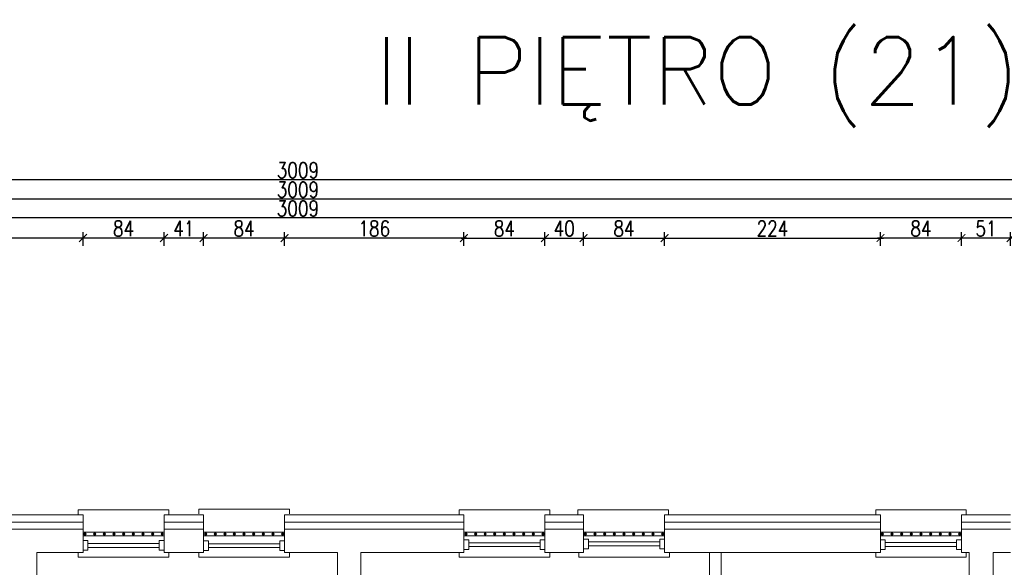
# Model space of a CAD drawing. Header units: millimetres. Extents: x 6354466 to 6508314, y -1889048 to -1342748.
# Tile 115 of 134: x 6395358 to 6405569, y -1549358 to -1543676. Entities that reach past the tile are written whole.
import ezdxf
from ezdxf.enums import TextEntityAlignment as Align

# ---------------------------------------------------------------- set-up
doc = ezdxf.new("R2010")
doc.units = ezdxf.units.MM
doc.header["$PDMODE"] = 3
doc.header["$PDSIZE"] = 10
for name, color, linetype, lineweight in [('L-2', 167, 'Continuous', 13), ('L-3', 10, 'Continuous', 18), ('L-4', 92, 'Continuous', 20), ('L-5', 152, 'Continuous', 9), ('L-DIM', 252, 'Continuous', 5), ('L-OKNA', 144, 'Continuous', 20)]:
    doc.layers.add(name, color=color, linetype=linetype, lineweight=lineweight)
doc.layers.add('L-9', color=11, linetype='Continuous', plot=False)
doc.styles.add('160', font='simplex.shx', dxfattribs={"width": 0.8, "height": 160})
doc.styles.add('SIM-DIM', font='simplex.shx', dxfattribs={"width": 0.7, "bigfont": 'cdmbigpl.shx'})
doc.linetypes.add('BATTING', pattern='A,0.00254,-2.54,[134,ltypeshp.shx,S=2.54,R=0,X=-2.54,Y=0],-5.08,[134,ltypeshp.shx,S=2.54,R=180,X=2.54,Y=0],-2.54', length=10.16254)
doc.dimstyles.new('160', dxfattribs={"dimtxt": 160, "dimasz": 80, "dimexe": 60, "dimexo": 3, "dimgap": 18, "dimtad": 1, "dimdec": 0, "dimlfac": 0.1, "dimrnd": 1, "dimtxsty": '160', "dimblk": 'ARCHTICK', "dimcen": 2.5, "dimdle": 30, "dimadec": 0, "dimazin": 0, "dimtfac": 1, "dimtdec": 0, "dimtix": 1, "dimtmove": 2, "dimatfit": 0, "dimldrblk": 'NONE', "dimfxl": 0, "dimarcsym": 0})

# ---------------------------------------------------------------- blocks, each defined once
blk = doc.blocks.new('*U23')
for p, q in [((-5, 0), (-5, -5)), ((5, -5), (5, 0)), ((-5, -5), (5, -5)), ((-2, -5), (-2, -79)), ((2, -5), (2, -79)), ((-5, -84), (-5, -79)), ((-5, -79), (5, -79)), ((5, -79), (5, -84))]:
    blk.add_line(p, q)
blk = doc.blocks.new('_ArchTick')
at = {"color": 0, "linetype": 'ByBlock', "const_width": 0.15}
blk.add_lwpolyline([(-0.5, -0.5), (0.5, 0.5)], dxfattribs=at)
blk = doc.blocks.new('*D322')
at = {"layer": 'Defpoints', "color": 0, "transparency": 16777216}
for p in [(6405125, -1545942), (6405125, -1548813), (6405635, -1548813)]:
    blk.add_point(p, dxfattribs=at)
at = {"layer": 'L-DIM', "color": 0, "lineweight": -2, "ltscale": 10, "transparency": 16777216}
for p, q in [((6405665, -1545942), (6405095, -1545942)), ((6405125, -1546022), (6405125, -1545882)), ((6405635, -1546022), (6405635, -1545882))]:
    blk.add_line(p, q, dxfattribs=at)
at = {"layer": 'L-DIM', "color": 0, "linetype": 'ByBlock', "lineweight": -2, "transparency": 16777216, "xscale": 80, "yscale": 80, "zscale": 80, "rotation": 180}
blk.add_blockref('_ArchTick', (6405125, -1545942), dxfattribs=at)
at = {"layer": 'L-DIM', "color": 0, "linetype": 'ByBlock', "lineweight": -2, "transparency": 16777216, "xscale": 80, "yscale": 80, "zscale": 80}
blk.add_blockref('_ArchTick', (6405635, -1545942), dxfattribs=at)
at = {"layer": 'L-DIM', "color": 0, "ltscale": 10, "transparency": 16777216, "insert": (6405380, -1545844), "char_height": 160, "attachment_point": 5, "style": '160'}
blk.add_mtext('51', dxfattribs=at)
blk = doc.blocks.new('_None')
blk = doc.blocks.new('*D323')
at = {"layer": 'Defpoints', "color": 0, "transparency": 16777216}
for p in [(6404285, -1545942), (6405125, -1548813), (6404285, -1548888)]:
    blk.add_point(p, dxfattribs=at)
at = {"layer": 'L-DIM', "color": 0, "lineweight": -2, "ltscale": 10, "transparency": 16777216}
for p, q in [((6405155, -1545942), (6404255, -1545942)), ((6404285, -1546022), (6404285, -1545882)), ((6405125, -1546022), (6405125, -1545882))]:
    blk.add_line(p, q, dxfattribs=at)
at = {"layer": 'L-DIM', "color": 0, "linetype": 'ByBlock', "lineweight": -2, "transparency": 16777216, "xscale": 80, "yscale": 80, "zscale": 80, "rotation": 180}
blk.add_blockref('_ArchTick', (6404285, -1545942), dxfattribs=at)
at = {"layer": 'L-DIM', "color": 0, "linetype": 'ByBlock', "lineweight": -2, "transparency": 16777216, "xscale": 80, "yscale": 80, "zscale": 80}
blk.add_blockref('_ArchTick', (6405125, -1545942), dxfattribs=at)
at = {"layer": 'L-DIM', "color": 0, "ltscale": 10, "transparency": 16777216, "insert": (6404705, -1545844), "char_height": 160, "attachment_point": 5, "style": '160'}
blk.add_mtext('84', dxfattribs=at)
blk = doc.blocks.new('*D324')
at = {"layer": 'Defpoints', "color": 0, "ltscale": 10, "transparency": 16777216}
for p in [(6398105, -1545942), (6398105, -1548888), (6399965, -1548888)]:
    blk.add_point(p, dxfattribs=at)
at = {"layer": 'L-DIM', "color": 0, "lineweight": -2, "ltscale": 10, "transparency": 16777216}
for p, q in [((6399995, -1545942), (6398075, -1545942)), ((6398105, -1546022), (6398105, -1545882)), ((6399965, -1546022), (6399965, -1545882))]:
    blk.add_line(p, q, dxfattribs=at)
at = {"layer": 'L-DIM', "color": 0, "lineweight": -2, "ltscale": 10, "transparency": 16777216, "xscale": 80, "yscale": 80, "zscale": 80, "rotation": 180}
blk.add_blockref('_ArchTick', (6398105, -1545942), dxfattribs=at)
at = {"layer": 'L-DIM', "color": 0, "lineweight": -2, "ltscale": 10, "transparency": 16777216, "xscale": 80, "yscale": 80, "zscale": 80}
blk.add_blockref('_ArchTick', (6399965, -1545942), dxfattribs=at)
at = {"layer": 'L-DIM', "color": 0, "ltscale": 10, "transparency": 16777216, "insert": (6399035, -1545844), "char_height": 160, "attachment_point": 5, "style": '160'}
blk.add_mtext('186', dxfattribs=at)
blk = doc.blocks.new('*D325')
at = {"layer": 'Defpoints', "color": 0, "ltscale": 10, "transparency": 16777216}
for p in [(6397265, -1545942), (6397265, -1548888), (6398105, -1548888)]:
    blk.add_point(p, dxfattribs=at)
at = {"layer": 'L-DIM', "color": 0, "lineweight": -2, "ltscale": 10, "transparency": 16777216}
for p, q in [((6398135, -1545942), (6397235, -1545942)), ((6397265, -1546022), (6397265, -1545882)), ((6398105, -1546022), (6398105, -1545882))]:
    blk.add_line(p, q, dxfattribs=at)
at = {"layer": 'L-DIM', "color": 0, "lineweight": -2, "ltscale": 10, "transparency": 16777216, "xscale": 80, "yscale": 80, "zscale": 80, "rotation": 180}
blk.add_blockref('_ArchTick', (6397265, -1545942), dxfattribs=at)
at = {"layer": 'L-DIM', "color": 0, "lineweight": -2, "ltscale": 10, "transparency": 16777216, "xscale": 80, "yscale": 80, "zscale": 80}
blk.add_blockref('_ArchTick', (6398105, -1545942), dxfattribs=at)
at = {"layer": 'L-DIM', "color": 0, "ltscale": 10, "transparency": 16777216, "insert": (6397685, -1545844), "char_height": 160, "attachment_point": 5, "style": '160'}
blk.add_mtext('84', dxfattribs=at)
blk = doc.blocks.new('*D326')
at = {"layer": 'Defpoints', "color": 0, "ltscale": 10, "transparency": 16777216}
for p in [(6396855, -1545942), (6396855, -1548888), (6397265, -1548888)]:
    blk.add_point(p, dxfattribs=at)
at = {"layer": 'L-DIM', "color": 0, "lineweight": -2, "ltscale": 10, "transparency": 16777216}
for p, q in [((6397295, -1545942), (6396825, -1545942)), ((6396855, -1546022), (6396855, -1545882)), ((6397265, -1546022), (6397265, -1545882))]:
    blk.add_line(p, q, dxfattribs=at)
at = {"layer": 'L-DIM', "color": 0, "lineweight": -2, "ltscale": 10, "transparency": 16777216, "xscale": 80, "yscale": 80, "zscale": 80, "rotation": 180}
blk.add_blockref('_ArchTick', (6396855, -1545942), dxfattribs=at)
at = {"layer": 'L-DIM', "color": 0, "lineweight": -2, "ltscale": 10, "transparency": 16777216, "xscale": 80, "yscale": 80, "zscale": 80}
blk.add_blockref('_ArchTick', (6397265, -1545942), dxfattribs=at)
at = {"layer": 'L-DIM', "color": 0, "ltscale": 10, "transparency": 16777216, "insert": (6397060, -1545844), "char_height": 160, "attachment_point": 5, "style": '160'}
blk.add_mtext('41', dxfattribs=at)
blk = doc.blocks.new('*D327')
at = {"layer": 'Defpoints', "color": 0, "ltscale": 10, "transparency": 16777216}
for p in [(6396015, -1545942), (6396015, -1548888), (6396855, -1548888)]:
    blk.add_point(p, dxfattribs=at)
at = {"layer": 'L-DIM', "color": 0, "lineweight": -2, "ltscale": 10, "transparency": 16777216}
for p, q in [((6396885, -1545942), (6395985, -1545942)), ((6396015, -1546022), (6396015, -1545882)), ((6396855, -1546022), (6396855, -1545882))]:
    blk.add_line(p, q, dxfattribs=at)
at = {"layer": 'L-DIM', "color": 0, "lineweight": -2, "ltscale": 10, "transparency": 16777216, "xscale": 80, "yscale": 80, "zscale": 80, "rotation": 180}
blk.add_blockref('_ArchTick', (6396015, -1545942), dxfattribs=at)
at = {"layer": 'L-DIM', "color": 0, "lineweight": -2, "ltscale": 10, "transparency": 16777216, "xscale": 80, "yscale": 80, "zscale": 80}
blk.add_blockref('_ArchTick', (6396855, -1545942), dxfattribs=at)
at = {"layer": 'L-DIM', "color": 0, "ltscale": 10, "transparency": 16777216, "insert": (6396435, -1545844), "char_height": 160, "attachment_point": 5, "style": '160'}
blk.add_mtext('84', dxfattribs=at)
blk = doc.blocks.new('*D328')
at = {"layer": 'Defpoints', "color": 0, "transparency": 16777216}
for p in [(6394095, -1545942), (6394095, -1548888), (6396015, -1548888)]:
    blk.add_point(p, dxfattribs=at)
at = {"layer": 'L-DIM', "color": 0, "lineweight": -2, "ltscale": 10, "transparency": 16777216}
for p, q in [((6396045, -1545942), (6394065, -1545942)), ((6394095, -1546022), (6394095, -1545882)), ((6396015, -1546022), (6396015, -1545882))]:
    blk.add_line(p, q, dxfattribs=at)
at = {"layer": 'L-DIM', "color": 0, "linetype": 'ByBlock', "lineweight": -2, "transparency": 16777216, "xscale": 80, "yscale": 80, "zscale": 80, "rotation": 180}
blk.add_blockref('_ArchTick', (6394095, -1545942), dxfattribs=at)
at = {"layer": 'L-DIM', "color": 0, "linetype": 'ByBlock', "lineweight": -2, "transparency": 16777216, "xscale": 80, "yscale": 80, "zscale": 80}
blk.add_blockref('_ArchTick', (6396015, -1545942), dxfattribs=at)
at = {"layer": 'L-DIM', "color": 0, "ltscale": 10, "transparency": 16777216, "insert": (6395055, -1545844), "char_height": 160, "attachment_point": 5, "style": '160'}
blk.add_mtext('192', dxfattribs=at)
blk = doc.blocks.new('*D334')
at = {"layer": 'Defpoints', "color": 0, "transparency": 16777216}
for p in [(6400805, -1545942), (6399965, -1548813), (6400805, -1548813)]:
    blk.add_point(p, dxfattribs=at)
at = {"layer": 'L-DIM', "color": 0, "lineweight": -2, "ltscale": 10, "transparency": 16777216}
for p, q in [((6399935, -1545942), (6400835, -1545942)), ((6399965, -1546022), (6399965, -1545882)), ((6400805, -1546022), (6400805, -1545882))]:
    blk.add_line(p, q, dxfattribs=at)
at = {"layer": 'L-DIM', "color": 0, "linetype": 'ByBlock', "lineweight": -2, "transparency": 16777216, "xscale": 80, "yscale": 80, "zscale": 80, "rotation": 180}
blk.add_blockref('_ArchTick', (6399965, -1545942), dxfattribs=at)
at = {"layer": 'L-DIM', "color": 0, "linetype": 'ByBlock', "lineweight": -2, "transparency": 16777216, "xscale": 80, "yscale": 80, "zscale": 80}
blk.add_blockref('_ArchTick', (6400805, -1545942), dxfattribs=at)
at = {"layer": 'L-DIM', "color": 0, "ltscale": 10, "transparency": 16777216, "insert": (6400385, -1545844), "char_height": 160, "attachment_point": 5, "style": '160'}
blk.add_mtext('84', dxfattribs=at)
blk = doc.blocks.new('*D335')
at = {"layer": 'Defpoints', "color": 0, "transparency": 16777216}
for p in [(6401205, -1545942), (6400805, -1548813), (6401205, -1548813)]:
    blk.add_point(p, dxfattribs=at)
at = {"layer": 'L-DIM', "color": 0, "lineweight": -2, "ltscale": 10, "transparency": 16777216}
for p, q in [((6400775, -1545942), (6401235, -1545942)), ((6400805, -1546022), (6400805, -1545882)), ((6401205, -1546022), (6401205, -1545882))]:
    blk.add_line(p, q, dxfattribs=at)
at = {"layer": 'L-DIM', "color": 0, "linetype": 'ByBlock', "lineweight": -2, "transparency": 16777216, "xscale": 80, "yscale": 80, "zscale": 80, "rotation": 180}
blk.add_blockref('_ArchTick', (6400805, -1545942), dxfattribs=at)
at = {"layer": 'L-DIM', "color": 0, "linetype": 'ByBlock', "lineweight": -2, "transparency": 16777216, "xscale": 80, "yscale": 80, "zscale": 80}
blk.add_blockref('_ArchTick', (6401205, -1545942), dxfattribs=at)
at = {"layer": 'L-DIM', "color": 0, "ltscale": 10, "transparency": 16777216, "insert": (6401005, -1545844), "char_height": 160, "attachment_point": 5, "style": '160'}
blk.add_mtext('40', dxfattribs=at)
blk = doc.blocks.new('*D336')
at = {"layer": 'Defpoints', "color": 0, "transparency": 16777216}
for p in [(6402045, -1545942), (6401205, -1548813), (6402045, -1548813)]:
    blk.add_point(p, dxfattribs=at)
at = {"layer": 'L-DIM', "color": 0, "lineweight": -2, "ltscale": 10, "transparency": 16777216}
for p, q in [((6401175, -1545942), (6402075, -1545942)), ((6401205, -1546022), (6401205, -1545882)), ((6402045, -1546022), (6402045, -1545882))]:
    blk.add_line(p, q, dxfattribs=at)
at = {"layer": 'L-DIM', "color": 0, "linetype": 'ByBlock', "lineweight": -2, "transparency": 16777216, "xscale": 80, "yscale": 80, "zscale": 80, "rotation": 180}
blk.add_blockref('_ArchTick', (6401205, -1545942), dxfattribs=at)
at = {"layer": 'L-DIM', "color": 0, "linetype": 'ByBlock', "lineweight": -2, "transparency": 16777216, "xscale": 80, "yscale": 80, "zscale": 80}
blk.add_blockref('_ArchTick', (6402045, -1545942), dxfattribs=at)
at = {"layer": 'L-DIM', "color": 0, "ltscale": 10, "transparency": 16777216, "insert": (6401625, -1545844), "char_height": 160, "attachment_point": 5, "style": '160'}
blk.add_mtext('84', dxfattribs=at)
blk = doc.blocks.new('*D337')
at = {"layer": 'Defpoints', "color": 0, "transparency": 16777216}
for p in [(6404285, -1545942), (6402045, -1548813), (6404285, -1548813)]:
    blk.add_point(p, dxfattribs=at)
at = {"layer": 'L-DIM', "color": 0, "lineweight": -2, "ltscale": 10, "transparency": 16777216}
for p, q in [((6402015, -1545942), (6404315, -1545942)), ((6402045, -1546022), (6402045, -1545882)), ((6404285, -1546022), (6404285, -1545882))]:
    blk.add_line(p, q, dxfattribs=at)
at = {"layer": 'L-DIM', "color": 0, "linetype": 'ByBlock', "lineweight": -2, "transparency": 16777216, "xscale": 80, "yscale": 80, "zscale": 80, "rotation": 180}
blk.add_blockref('_ArchTick', (6402045, -1545942), dxfattribs=at)
at = {"layer": 'L-DIM', "color": 0, "linetype": 'ByBlock', "lineweight": -2, "transparency": 16777216, "xscale": 80, "yscale": 80, "zscale": 80}
blk.add_blockref('_ArchTick', (6404285, -1545942), dxfattribs=at)
at = {"layer": 'L-DIM', "color": 0, "ltscale": 10, "transparency": 16777216, "insert": (6403165, -1545844), "char_height": 160, "attachment_point": 5, "style": '160'}
blk.add_mtext('224', dxfattribs=at)
blk = doc.blocks.new('*D339')
at = {"layer": 'Defpoints', "color": 0, "ltscale": 10, "transparency": 16777216}
for p in [(6383200, -1545733), (6413285, -1546723), (6383200, -1548963)]:
    blk.add_point(p, dxfattribs=at)
at = {"layer": 'L-DIM', "color": 0, "lineweight": -2, "ltscale": 10, "transparency": 16777216}
for p, q in [((6413315, -1545733), (6383170, -1545733)), ((6383200, -1545813), (6383200, -1545673)), ((6413285, -1545813), (6413285, -1545673))]:
    blk.add_line(p, q, dxfattribs=at)
at = {"layer": 'L-DIM', "color": 0, "lineweight": -2, "ltscale": 10, "transparency": 16777216, "xscale": 80, "yscale": 80, "zscale": 80, "rotation": 180}
blk.add_blockref('_ArchTick', (6383200, -1545733), dxfattribs=at)
at = {"layer": 'L-DIM', "color": 0, "lineweight": -2, "ltscale": 10, "transparency": 16777216, "xscale": 80, "yscale": 80, "zscale": 80}
blk.add_blockref('_ArchTick', (6413285, -1545733), dxfattribs=at)
at = {"layer": 'L-DIM', "color": 0, "ltscale": 10, "transparency": 16777216, "insert": (6398243, -1545635), "char_height": 160, "attachment_point": 5, "style": '160'}
blk.add_mtext('3009', dxfattribs=at)
blk = doc.blocks.new('*D340')
at = {"layer": 'Defpoints', "color": 0, "ltscale": 10, "transparency": 16777216}
for p in [(6383200, -1545538), (6413285, -1546529), (6383200, -1548619)]:
    blk.add_point(p, dxfattribs=at)
at = {"layer": 'L-DIM', "color": 0, "lineweight": -2, "ltscale": 10, "transparency": 16777216}
for p, q in [((6413315, -1545538), (6383170, -1545538)), ((6383200, -1545618), (6383200, -1545478)), ((6413285, -1545618), (6413285, -1545478))]:
    blk.add_line(p, q, dxfattribs=at)
at = {"layer": 'L-DIM', "color": 0, "lineweight": -2, "ltscale": 10, "transparency": 16777216, "xscale": 80, "yscale": 80, "zscale": 80, "rotation": 180}
blk.add_blockref('_ArchTick', (6383200, -1545538), dxfattribs=at)
at = {"layer": 'L-DIM', "color": 0, "lineweight": -2, "ltscale": 10, "transparency": 16777216, "xscale": 80, "yscale": 80, "zscale": 80}
blk.add_blockref('_ArchTick', (6413285, -1545538), dxfattribs=at)
at = {"layer": 'L-DIM', "color": 0, "ltscale": 10, "transparency": 16777216, "insert": (6398243, -1545440), "char_height": 160, "attachment_point": 5, "style": '160'}
blk.add_mtext('3009', dxfattribs=at)
blk = doc.blocks.new('*D341')
at = {"layer": 'Defpoints', "color": 0, "ltscale": 10, "transparency": 16777216}
for p in [(6383200, -1545337), (6413285, -1546723), (6383200, -1548963)]:
    blk.add_point(p, dxfattribs=at)
at = {"layer": 'L-DIM', "color": 0, "lineweight": -2, "ltscale": 10, "transparency": 16777216}
for p, q in [((6413315, -1545337), (6383170, -1545337)), ((6383200, -1545417), (6383200, -1545277)), ((6413285, -1545417), (6413285, -1545277))]:
    blk.add_line(p, q, dxfattribs=at)
at = {"layer": 'L-DIM', "color": 0, "lineweight": -2, "ltscale": 10, "transparency": 16777216, "xscale": 80, "yscale": 80, "zscale": 80, "rotation": 180}
blk.add_blockref('_ArchTick', (6383200, -1545337), dxfattribs=at)
at = {"layer": 'L-DIM', "color": 0, "lineweight": -2, "ltscale": 10, "transparency": 16777216, "xscale": 80, "yscale": 80, "zscale": 80}
blk.add_blockref('_ArchTick', (6413285, -1545337), dxfattribs=at)
at = {"layer": 'L-DIM', "color": 0, "ltscale": 10, "transparency": 16777216, "insert": (6398243, -1545239), "char_height": 160, "attachment_point": 5, "style": '160'}
blk.add_mtext('3009', dxfattribs=at)

msp = doc.modelspace()

# ---------------------------------------------------------------- linework, layer by layer
at = {"layer": 'L-2'}
for p, q in [((6394095.3, -1548963.4), (6396015.3, -1548963.4)), ((6396015.3, -1549203.4), (6396015.3, -1548963.4)), ((6396855.3, -1548963.4), (6397265.3, -1548963.4)), ((6396855.3, -1549203.4), (6396855.3, -1548963.4)), ((6397265.3, -1549203.4), (6397265.3, -1548963.4)), ((6398105.3, -1548963.4), (6399965.3, -1548963.4)), ((6398105.3, -1549203.4), (6398105.3, -1548963.4)), ((6399965.3, -1549203.4), (6399965.3, -1548963.4)), ((6400805.3, -1548963.4), (6401205.3, -1548963.4)), ((6400805.3, -1549203.4), (6400805.3, -1548963.4)), ((6401205.3, -1549203.4), (6401205.3, -1548963.4)), ((6402045.3, -1548963.4), (6404285.3, -1548963.4)), ((6402045.3, -1549203.4), (6402045.3, -1548963.4)), ((6404285.3, -1549203.4), (6404285.3, -1548963.4)), ((6405125.3, -1548963.4), (6405635.3, -1548963.4)), ((6405125.3, -1549203.4), (6405125.3, -1548963.4)), ((6395535.3, -1551923.4), (6395535.3, -1549203.4)), ((6395535.3, -1549203.4), (6396015.3, -1549203.4)), ((6396855.3, -1549203.4), (6397265.3, -1549203.4)), ((6398105.3, -1549203.4), (6398655.3, -1549203.4)), ((6398655.3, -1552363.4), (6398655.3, -1549203.4)), ((6398895.3, -1549203.4), (6399965.3, -1549203.4)), ((6398895.3, -1552363.4), (6398895.3, -1549203.4)), ((6400805.3, -1549203.4), (6401205.3, -1549203.4)), ((6402045.3, -1549203.4), (6402632.5, -1549203.4)), ((6402632.5, -1549203.4), (6404285.3, -1549203.4)), ((6405125.3, -1549203.4), (6405205.3, -1549203.4)), ((6405205.3, -1553431.1), (6405205.3, -1549203.4)), ((6405455.3, -1549203.4), (6405635.3, -1549203.4)), ((6405455.3, -1552408.9), (6405455.3, -1549203.4))]:
    msp.add_line(p, q, dxfattribs=at)
at = {"layer": 'L-3', "ltscale": 5}
for p, q in [((6394095.3, -1548813.4), (6396015.3, -1548813.4)), ((6396015.3, -1548963.4), (6396015.3, -1548813.4)), ((6396855.3, -1548963.4), (6396855.3, -1548813.4)), ((6396855.3, -1548813.4), (6397265.3, -1548813.4)), ((6397265.3, -1548963.4), (6397265.3, -1548813.4)), ((6398105.3, -1548963.4), (6398105.3, -1548813.4)), ((6398105.3, -1548813.4), (6399965.3, -1548813.4)), ((6399965.3, -1548963.4), (6399965.3, -1548813.4)), ((6400805.3, -1548963.4), (6400805.3, -1548813.4)), ((6400805.3, -1548813.4), (6401205.3, -1548813.4)), ((6401205.3, -1548963.4), (6401205.3, -1548813.4)), ((6402045.3, -1548963.4), (6402045.3, -1548813.4)), ((6402045.3, -1548813.4), (6404285.3, -1548813.4)), ((6404285.3, -1548963.4), (6404285.3, -1548813.4)), ((6405125.3, -1548963.4), (6405125.3, -1548813.4)), ((6405125.3, -1548813.4), (6405635.3, -1548813.4))]:
    msp.add_line(p, q, dxfattribs=at)
at = {"layer": 'L-3'}
for p, q in [((6395965.3, -1548813.4), (6395965.3, -1548763.4)), ((6395965.3, -1548763.4), (6396905.3, -1548763.4)), ((6396905.3, -1548763.4), (6396905.3, -1548813.4)), ((6397215.3, -1548804.6), (6397215.3, -1548754.6)), ((6397215.3, -1548754.6), (6398155.3, -1548754.6)), ((6398155.3, -1548754.6), (6398155.3, -1548804.6)), ((6399915.3, -1548813.4), (6399915.3, -1548763.4)), ((6399915.3, -1548763.4), (6400855.3, -1548763.4)), ((6400855.3, -1548763.4), (6400855.3, -1548813.4)), ((6401147.7, -1548813.4), (6401147.7, -1548763.4)), ((6402087.7, -1548763.4), (6401147.7, -1548763.4)), ((6402087.7, -1548763.4), (6402087.7, -1548813.4)), ((6404235.3, -1548813.4), (6404235.3, -1548763.4)), ((6404235.3, -1548763.4), (6405175.3, -1548763.4)), ((6405175.3, -1548763.4), (6405175.3, -1548813.4))]:
    msp.add_line(p, q, dxfattribs=at)
at = {"layer": 'L-3', "linetype": 'BATTING', "ltscale": 7}
for p, q in [((6394095.3, -1548888.4), (6396015.3, -1548888.4)), ((6396855.3, -1548888.4), (6397265.3, -1548888.4)), ((6398105.3, -1548888.4), (6399965.3, -1548888.4)), ((6400805.3, -1548888.4), (6401205.3, -1548888.4)), ((6402045.3, -1548888.4), (6404285.3, -1548888.4)), ((6405125.3, -1548888.4), (6405635.3, -1548888.4))]:
    msp.add_line(p, q, dxfattribs=at)
at = {"layer": 'L-3', "ltscale": 10}
for points in [[(6396015.3, -1548993.4), (6396855.3, -1548993.4), (6396855.3, -1549033.4), (6396015.3, -1549033.4)], [(6397265.3, -1548993.4), (6398105.3, -1548993.4), (6398105.3, -1549033.4), (6397265.3, -1549033.4)], [(6399965.3, -1548993.4), (6400805.3, -1548993.4), (6400805.3, -1549033.4), (6399965.3, -1549033.4)], [(6401205.3, -1548993.4), (6402045.3, -1548993.4), (6402045.3, -1549033.4), (6401205.3, -1549033.4)], [(6404285.3, -1548993.4), (6405125.3, -1548993.4), (6405125.3, -1549033.4), (6404285.3, -1549033.4)]]:
    msp.add_lwpolyline(points, close=True, dxfattribs=at)
for centre, radius in [((6396035.3, -1549013.4), 12), ((6396035.3, -1549013.4), 11), ((6396035.3, -1549013.4), 10), ((6396035.3, -1549013.4), 9), ((6396035.3, -1549013.4), 8), ((6396035.3, -1549013.4), 7), ((6396035.3, -1549013.4), 6), ((6396035.3, -1549013.4), 5), ((6396035.3, -1549013.4), 4), ((6396035.3, -1549013.4), 3), ((6396035.3, -1549013.4), 3), ((6396035.3, -1549013.4), 2), ((6396035.3, -1549013.4), 1), ((6396135.3, -1549013.4), 12), ((6396135.3, -1549013.4), 11), ((6396135.3, -1549013.4), 10), ((6396135.3, -1549013.4), 9), ((6396135.3, -1549013.4), 8), ((6396135.3, -1549013.4), 7), ((6396135.3, -1549013.4), 6), ((6396135.3, -1549013.4), 5), ((6396135.3, -1549013.4), 4), ((6396135.3, -1549013.4), 3), ((6396135.3, -1549013.4), 3), ((6396135.3, -1549013.4), 2), ((6396135.3, -1549013.4), 1), ((6396235.3, -1549013.4), 12), ((6396235.3, -1549013.4), 11), ((6396235.3, -1549013.4), 10), ((6396235.3, -1549013.4), 9), ((6396235.3, -1549013.4), 8), ((6396235.3, -1549013.4), 7), ((6396235.3, -1549013.4), 6), ((6396235.3, -1549013.4), 5), ((6396235.3, -1549013.4), 4), ((6396235.3, -1549013.4), 3), ((6396235.3, -1549013.4), 3), ((6396235.3, -1549013.4), 2), ((6396235.3, -1549013.4), 1), ((6396335.3, -1549013.4), 12), ((6396335.3, -1549013.4), 11), ((6396335.3, -1549013.4), 10), ((6396335.3, -1549013.4), 9), ((6396335.3, -1549013.4), 8), ((6396335.3, -1549013.4), 7), ((6396335.3, -1549013.4), 6), ((6396335.3, -1549013.4), 5), ((6396335.3, -1549013.4), 4), ((6396335.3, -1549013.4), 3), ((6396335.3, -1549013.4), 3), ((6396335.3, -1549013.4), 2), ((6396335.3, -1549013.4), 1), ((6396435.3, -1549013.4), 12), ((6396435.3, -1549013.4), 11), ((6396435.3, -1549013.4), 10), ((6396435.3, -1549013.4), 9), ((6396435.3, -1549013.4), 8), ((6396435.3, -1549013.4), 7), ((6396435.3, -1549013.4), 6), ((6396435.3, -1549013.4), 5), ((6396435.3, -1549013.4), 4), ((6396435.3, -1549013.4), 3), ((6396435.3, -1549013.4), 3), ((6396435.3, -1549013.4), 2), ((6396435.3, -1549013.4), 1), ((6396535.3, -1549013.4), 12), ((6396535.3, -1549013.4), 11), ((6396535.3, -1549013.4), 10), ((6396535.3, -1549013.4), 9), ((6396535.3, -1549013.4), 8), ((6396535.3, -1549013.4), 7), ((6396535.3, -1549013.4), 6), ((6396535.3, -1549013.4), 5), ((6396535.3, -1549013.4), 4), ((6396535.3, -1549013.4), 3), ((6396535.3, -1549013.4), 3), ((6396535.3, -1549013.4), 2), ((6396535.3, -1549013.4), 1), ((6396635.3, -1549013.4), 12), ((6396635.3, -1549013.4), 11), ((6396635.3, -1549013.4), 10), ((6396635.3, -1549013.4), 9), ((6396635.3, -1549013.4), 8), ((6396635.3, -1549013.4), 7), ((6396635.3, -1549013.4), 6), ((6396635.3, -1549013.4), 5), ((6396635.3, -1549013.4), 4), ((6396635.3, -1549013.4), 3), ((6396635.3, -1549013.4), 3), ((6396635.3, -1549013.4), 2), ((6396635.3, -1549013.4), 1), ((6396735.3, -1549013.4), 12), ((6396735.3, -1549013.4), 11), ((6396735.3, -1549013.4), 10), ((6396735.3, -1549013.4), 9), ((6396735.3, -1549013.4), 8), ((6396735.3, -1549013.4), 7), ((6396735.3, -1549013.4), 6), ((6396735.3, -1549013.4), 5), ((6396735.3, -1549013.4), 4), ((6396735.3, -1549013.4), 3), ((6396735.3, -1549013.4), 3), ((6396735.3, -1549013.4), 2), ((6396735.3, -1549013.4), 1), ((6396835.3, -1549013.4), 12), ((6396835.3, -1549013.4), 11), ((6396835.3, -1549013.4), 10), ((6396835.3, -1549013.4), 9), ((6396835.3, -1549013.4), 8), ((6396835.3, -1549013.4), 7), ((6396835.3, -1549013.4), 6), ((6396835.3, -1549013.4), 5), ((6396835.3, -1549013.4), 4), ((6396835.3, -1549013.4), 3), ((6396835.3, -1549013.4), 3), ((6396835.3, -1549013.4), 2), ((6396835.3, -1549013.4), 1), ((6397285.3, -1549013.4), 12), ((6397285.3, -1549013.4), 11), ((6397285.3, -1549013.4), 10), ((6397285.3, -1549013.4), 9), ((6397285.3, -1549013.4), 8), ((6397285.3, -1549013.4), 7), ((6397285.3, -1549013.4), 6), ((6397285.3, -1549013.4), 5), ((6397285.3, -1549013.4), 4), ((6397285.3, -1549013.4), 3), ((6397285.3, -1549013.4), 3), ((6397285.3, -1549013.4), 2), ((6397285.3, -1549013.4), 1), ((6397385.3, -1549013.4), 12), ((6397385.3, -1549013.4), 11), ((6397385.3, -1549013.4), 10), ((6397385.3, -1549013.4), 9), ((6397385.3, -1549013.4), 8), ((6397385.3, -1549013.4), 7), ((6397385.3, -1549013.4), 6), ((6397385.3, -1549013.4), 5), ((6397385.3, -1549013.4), 4), ((6397385.3, -1549013.4), 3), ((6397385.3, -1549013.4), 3), ((6397385.3, -1549013.4), 2), ((6397385.3, -1549013.4), 1), ((6397485.3, -1549013.4), 12), ((6397485.3, -1549013.4), 11), ((6397485.3, -1549013.4), 10), ((6397485.3, -1549013.4), 9), ((6397485.3, -1549013.4), 8), ((6397485.3, -1549013.4), 7), ((6397485.3, -1549013.4), 6), ((6397485.3, -1549013.4), 5), ((6397485.3, -1549013.4), 4), ((6397485.3, -1549013.4), 3), ((6397485.3, -1549013.4), 3), ((6397485.3, -1549013.4), 2), ((6397485.3, -1549013.4), 1), ((6397585.3, -1549013.4), 12), ((6397585.3, -1549013.4), 11), ((6397585.3, -1549013.4), 10), ((6397585.3, -1549013.4), 9), ((6397585.3, -1549013.4), 8), ((6397585.3, -1549013.4), 7), ((6397585.3, -1549013.4), 6), ((6397585.3, -1549013.4), 5), ((6397585.3, -1549013.4), 4), ((6397585.3, -1549013.4), 3), ((6397585.3, -1549013.4), 3), ((6397585.3, -1549013.4), 2), ((6397585.3, -1549013.4), 1), ((6397685.3, -1549013.4), 12), ((6397685.3, -1549013.4), 11), ((6397685.3, -1549013.4), 10), ((6397685.3, -1549013.4), 9), ((6397685.3, -1549013.4), 8), ((6397685.3, -1549013.4), 7), ((6397685.3, -1549013.4), 6), ((6397685.3, -1549013.4), 5), ((6397685.3, -1549013.4), 4), ((6397685.3, -1549013.4), 3), ((6397685.3, -1549013.4), 3), ((6397685.3, -1549013.4), 2), ((6397685.3, -1549013.4), 1), ((6397785.3, -1549013.4), 12), ((6397785.3, -1549013.4), 11), ((6397785.3, -1549013.4), 10), ((6397785.3, -1549013.4), 9), ((6397785.3, -1549013.4), 8), ((6397785.3, -1549013.4), 7), ((6397785.3, -1549013.4), 6), ((6397785.3, -1549013.4), 5), ((6397785.3, -1549013.4), 4), ((6397785.3, -1549013.4), 3), ((6397785.3, -1549013.4), 3), ((6397785.3, -1549013.4), 2), ((6397785.3, -1549013.4), 1), ((6397885.3, -1549013.4), 12), ((6397885.3, -1549013.4), 11), ((6397885.3, -1549013.4), 10), ((6397885.3, -1549013.4), 9), ((6397885.3, -1549013.4), 8), ((6397885.3, -1549013.4), 7), ((6397885.3, -1549013.4), 6), ((6397885.3, -1549013.4), 5), ((6397885.3, -1549013.4), 4), ((6397885.3, -1549013.4), 3), ((6397885.3, -1549013.4), 3), ((6397885.3, -1549013.4), 2), ((6397885.3, -1549013.4), 1), ((6397985.3, -1549013.4), 12), ((6397985.3, -1549013.4), 11), ((6397985.3, -1549013.4), 10), ((6397985.3, -1549013.4), 9), ((6397985.3, -1549013.4), 8), ((6397985.3, -1549013.4), 7), ((6397985.3, -1549013.4), 6), ((6397985.3, -1549013.4), 5), ((6397985.3, -1549013.4), 4), ((6397985.3, -1549013.4), 3), ((6397985.3, -1549013.4), 3), ((6397985.3, -1549013.4), 2), ((6397985.3, -1549013.4), 1), ((6398085.3, -1549013.4), 12), ((6398085.3, -1549013.4), 11), ((6398085.3, -1549013.4), 10), ((6398085.3, -1549013.4), 9), ((6398085.3, -1549013.4), 8), ((6398085.3, -1549013.4), 7), ((6398085.3, -1549013.4), 6), ((6398085.3, -1549013.4), 5), ((6398085.3, -1549013.4), 4), ((6398085.3, -1549013.4), 3), ((6398085.3, -1549013.4), 3), ((6398085.3, -1549013.4), 2), ((6398085.3, -1549013.4), 1), ((6399985.3, -1549013.4), 12), ((6399985.3, -1549013.4), 11), ((6399985.3, -1549013.4), 10), ((6399985.3, -1549013.4), 9), ((6399985.3, -1549013.4), 8), ((6399985.3, -1549013.4), 7), ((6399985.3, -1549013.4), 6), ((6399985.3, -1549013.4), 5), ((6399985.3, -1549013.4), 4), ((6399985.3, -1549013.4), 3), ((6399985.3, -1549013.4), 3), ((6399985.3, -1549013.4), 2), ((6399985.3, -1549013.4), 1), ((6400085.3, -1549013.4), 12), ((6400085.3, -1549013.4), 11), ((6400085.3, -1549013.4), 10), ((6400085.3, -1549013.4), 9), ((6400085.3, -1549013.4), 8), ((6400085.3, -1549013.4), 7), ((6400085.3, -1549013.4), 6), ((6400085.3, -1549013.4), 5), ((6400085.3, -1549013.4), 4), ((6400085.3, -1549013.4), 3), ((6400085.3, -1549013.4), 3), ((6400085.3, -1549013.4), 2), ((6400085.3, -1549013.4), 1), ((6400185.3, -1549013.4), 12), ((6400185.3, -1549013.4), 11), ((6400185.3, -1549013.4), 10), ((6400185.3, -1549013.4), 9), ((6400185.3, -1549013.4), 8), ((6400185.3, -1549013.4), 7), ((6400185.3, -1549013.4), 6), ((6400185.3, -1549013.4), 5), ((6400185.3, -1549013.4), 4), ((6400185.3, -1549013.4), 3), ((6400185.3, -1549013.4), 3), ((6400185.3, -1549013.4), 2), ((6400185.3, -1549013.4), 1), ((6400285.3, -1549013.4), 12), ((6400285.3, -1549013.4), 11), ((6400285.3, -1549013.4), 10), ((6400285.3, -1549013.4), 9), ((6400285.3, -1549013.4), 8), ((6400285.3, -1549013.4), 7), ((6400285.3, -1549013.4), 6), ((6400285.3, -1549013.4), 5), ((6400285.3, -1549013.4), 4), ((6400285.3, -1549013.4), 3), ((6400285.3, -1549013.4), 3), ((6400285.3, -1549013.4), 2), ((6400285.3, -1549013.4), 1), ((6400385.3, -1549013.4), 12), ((6400385.3, -1549013.4), 11), ((6400385.3, -1549013.4), 10), ((6400385.3, -1549013.4), 9), ((6400385.3, -1549013.4), 8), ((6400385.3, -1549013.4), 7), ((6400385.3, -1549013.4), 6), ((6400385.3, -1549013.4), 5), ((6400385.3, -1549013.4), 4), ((6400385.3, -1549013.4), 3), ((6400385.3, -1549013.4), 3), ((6400385.3, -1549013.4), 2), ((6400385.3, -1549013.4), 1), ((6400485.3, -1549013.4), 12), ((6400485.3, -1549013.4), 11), ((6400485.3, -1549013.4), 10), ((6400485.3, -1549013.4), 9), ((6400485.3, -1549013.4), 8), ((6400485.3, -1549013.4), 7), ((6400485.3, -1549013.4), 6), ((6400485.3, -1549013.4), 5), ((6400485.3, -1549013.4), 4), ((6400485.3, -1549013.4), 3), ((6400485.3, -1549013.4), 3), ((6400485.3, -1549013.4), 2), ((6400485.3, -1549013.4), 1), ((6400585.3, -1549013.4), 12), ((6400585.3, -1549013.4), 11), ((6400585.3, -1549013.4), 10), ((6400585.3, -1549013.4), 9), ((6400585.3, -1549013.4), 8), ((6400585.3, -1549013.4), 7), ((6400585.3, -1549013.4), 6), ((6400585.3, -1549013.4), 5), ((6400585.3, -1549013.4), 4), ((6400585.3, -1549013.4), 3), ((6400585.3, -1549013.4), 3), ((6400585.3, -1549013.4), 2), ((6400585.3, -1549013.4), 1), ((6400685.3, -1549013.4), 12), ((6400685.3, -1549013.4), 11), ((6400685.3, -1549013.4), 10), ((6400685.3, -1549013.4), 9), ((6400685.3, -1549013.4), 8), ((6400685.3, -1549013.4), 7), ((6400685.3, -1549013.4), 6), ((6400685.3, -1549013.4), 5), ((6400685.3, -1549013.4), 4), ((6400685.3, -1549013.4), 3), ((6400685.3, -1549013.4), 3), ((6400685.3, -1549013.4), 2), ((6400685.3, -1549013.4), 1), ((6400785.3, -1549013.4), 12), ((6400785.3, -1549013.4), 11), ((6400785.3, -1549013.4), 10), ((6400785.3, -1549013.4), 9), ((6400785.3, -1549013.4), 8), ((6400785.3, -1549013.4), 7), ((6400785.3, -1549013.4), 6), ((6400785.3, -1549013.4), 5), ((6400785.3, -1549013.4), 4), ((6400785.3, -1549013.4), 3), ((6400785.3, -1549013.4), 3), ((6400785.3, -1549013.4), 2), ((6400785.3, -1549013.4), 1), ((6401225.3, -1549013.4), 12), ((6401225.3, -1549013.4), 11), ((6401225.3, -1549013.4), 10), ((6401225.3, -1549013.4), 9), ((6401225.3, -1549013.4), 8), ((6401225.3, -1549013.4), 7), ((6401225.3, -1549013.4), 6), ((6401225.3, -1549013.4), 5), ((6401225.3, -1549013.4), 4), ((6401225.3, -1549013.4), 3), ((6401225.3, -1549013.4), 3), ((6401225.3, -1549013.4), 2), ((6401225.3, -1549013.4), 1), ((6401325.3, -1549013.4), 12), ((6401325.3, -1549013.4), 11), ((6401325.3, -1549013.4), 10), ((6401325.3, -1549013.4), 9), ((6401325.3, -1549013.4), 8), ((6401325.3, -1549013.4), 7), ((6401325.3, -1549013.4), 6), ((6401325.3, -1549013.4), 5), ((6401325.3, -1549013.4), 4), ((6401325.3, -1549013.4), 3), ((6401325.3, -1549013.4), 3), ((6401325.3, -1549013.4), 2), ((6401325.3, -1549013.4), 1), ((6401425.3, -1549013.4), 12), ((6401425.3, -1549013.4), 11), ((6401425.3, -1549013.4), 10), ((6401425.3, -1549013.4), 9), ((6401425.3, -1549013.4), 8), ((6401425.3, -1549013.4), 7), ((6401425.3, -1549013.4), 6), ((6401425.3, -1549013.4), 5), ((6401425.3, -1549013.4), 4), ((6401425.3, -1549013.4), 3), ((6401425.3, -1549013.4), 3), ((6401425.3, -1549013.4), 2), ((6401425.3, -1549013.4), 1), ((6401525.3, -1549013.4), 12), ((6401525.3, -1549013.4), 11), ((6401525.3, -1549013.4), 10), ((6401525.3, -1549013.4), 9), ((6401525.3, -1549013.4), 8), ((6401525.3, -1549013.4), 7), ((6401525.3, -1549013.4), 6), ((6401525.3, -1549013.4), 5), ((6401525.3, -1549013.4), 4), ((6401525.3, -1549013.4), 3), ((6401525.3, -1549013.4), 3), ((6401525.3, -1549013.4), 2), ((6401525.3, -1549013.4), 1), ((6401625.3, -1549013.4), 12), ((6401625.3, -1549013.4), 11), ((6401625.3, -1549013.4), 10), ((6401625.3, -1549013.4), 9), ((6401625.3, -1549013.4), 8), ((6401625.3, -1549013.4), 7), ((6401625.3, -1549013.4), 6), ((6401625.3, -1549013.4), 5), ((6401625.3, -1549013.4), 4), ((6401625.3, -1549013.4), 3), ((6401625.3, -1549013.4), 3), ((6401625.3, -1549013.4), 2), ((6401625.3, -1549013.4), 1), ((6401725.3, -1549013.4), 12), ((6401725.3, -1549013.4), 11), ((6401725.3, -1549013.4), 10), ((6401725.3, -1549013.4), 9), ((6401725.3, -1549013.4), 8), ((6401725.3, -1549013.4), 7), ((6401725.3, -1549013.4), 6), ((6401725.3, -1549013.4), 5), ((6401725.3, -1549013.4), 4), ((6401725.3, -1549013.4), 3), ((6401725.3, -1549013.4), 3), ((6401725.3, -1549013.4), 2), ((6401725.3, -1549013.4), 1), ((6401825.3, -1549013.4), 12), ((6401825.3, -1549013.4), 11), ((6401825.3, -1549013.4), 10), ((6401825.3, -1549013.4), 9), ((6401825.3, -1549013.4), 8), ((6401825.3, -1549013.4), 7), ((6401825.3, -1549013.4), 6), ((6401825.3, -1549013.4), 5), ((6401825.3, -1549013.4), 4), ((6401825.3, -1549013.4), 3), ((6401825.3, -1549013.4), 3), ((6401825.3, -1549013.4), 2), ((6401825.3, -1549013.4), 1), ((6401925.3, -1549013.4), 12), ((6401925.3, -1549013.4), 11), ((6401925.3, -1549013.4), 10), ((6401925.3, -1549013.4), 9), ((6401925.3, -1549013.4), 8), ((6401925.3, -1549013.4), 7), ((6401925.3, -1549013.4), 6), ((6401925.3, -1549013.4), 5), ((6401925.3, -1549013.4), 4), ((6401925.3, -1549013.4), 3), ((6401925.3, -1549013.4), 3), ((6401925.3, -1549013.4), 2), ((6401925.3, -1549013.4), 1), ((6402025.3, -1549013.4), 12), ((6402025.3, -1549013.4), 11), ((6402025.3, -1549013.4), 10), ((6402025.3, -1549013.4), 9), ((6402025.3, -1549013.4), 8), ((6402025.3, -1549013.4), 7), ((6402025.3, -1549013.4), 6), ((6402025.3, -1549013.4), 5), ((6402025.3, -1549013.4), 4), ((6402025.3, -1549013.4), 3), ((6402025.3, -1549013.4), 3), ((6402025.3, -1549013.4), 2), ((6402025.3, -1549013.4), 1), ((6404305.3, -1549013.4), 12), ((6404305.3, -1549013.4), 11), ((6404305.3, -1549013.4), 10), ((6404305.3, -1549013.4), 9), ((6404305.3, -1549013.4), 8), ((6404305.3, -1549013.4), 7), ((6404305.3, -1549013.4), 6), ((6404305.3, -1549013.4), 5), ((6404305.3, -1549013.4), 4), ((6404305.3, -1549013.4), 3), ((6404305.3, -1549013.4), 3), ((6404305.3, -1549013.4), 2), ((6404305.3, -1549013.4), 1), ((6404405.3, -1549013.4), 12), ((6404405.3, -1549013.4), 11), ((6404405.3, -1549013.4), 10), ((6404405.3, -1549013.4), 9), ((6404405.3, -1549013.4), 8), ((6404405.3, -1549013.4), 7), ((6404405.3, -1549013.4), 6), ((6404405.3, -1549013.4), 5), ((6404405.3, -1549013.4), 4), ((6404405.3, -1549013.4), 3), ((6404405.3, -1549013.4), 3), ((6404405.3, -1549013.4), 2), ((6404405.3, -1549013.4), 1), ((6404505.3, -1549013.4), 12), ((6404505.3, -1549013.4), 11), ((6404505.3, -1549013.4), 10), ((6404505.3, -1549013.4), 9), ((6404505.3, -1549013.4), 8), ((6404505.3, -1549013.4), 7), ((6404505.3, -1549013.4), 6), ((6404505.3, -1549013.4), 5), ((6404505.3, -1549013.4), 4), ((6404505.3, -1549013.4), 3), ((6404505.3, -1549013.4), 3), ((6404505.3, -1549013.4), 2), ((6404505.3, -1549013.4), 1), ((6404605.3, -1549013.4), 12), ((6404605.3, -1549013.4), 11), ((6404605.3, -1549013.4), 10), ((6404605.3, -1549013.4), 9), ((6404605.3, -1549013.4), 8), ((6404605.3, -1549013.4), 7), ((6404605.3, -1549013.4), 6), ((6404605.3, -1549013.4), 5), ((6404605.3, -1549013.4), 4), ((6404605.3, -1549013.4), 3), ((6404605.3, -1549013.4), 3), ((6404605.3, -1549013.4), 2), ((6404605.3, -1549013.4), 1), ((6404705.3, -1549013.4), 12), ((6404705.3, -1549013.4), 11), ((6404705.3, -1549013.4), 10), ((6404705.3, -1549013.4), 9), ((6404705.3, -1549013.4), 8), ((6404705.3, -1549013.4), 7), ((6404705.3, -1549013.4), 6), ((6404705.3, -1549013.4), 5), ((6404705.3, -1549013.4), 4), ((6404705.3, -1549013.4), 3), ((6404705.3, -1549013.4), 3), ((6404705.3, -1549013.4), 2), ((6404705.3, -1549013.4), 1), ((6404805.3, -1549013.4), 12), ((6404805.3, -1549013.4), 11), ((6404805.3, -1549013.4), 10), ((6404805.3, -1549013.4), 9), ((6404805.3, -1549013.4), 8), ((6404805.3, -1549013.4), 7), ((6404805.3, -1549013.4), 6), ((6404805.3, -1549013.4), 5), ((6404805.3, -1549013.4), 4), ((6404805.3, -1549013.4), 3), ((6404805.3, -1549013.4), 3), ((6404805.3, -1549013.4), 2), ((6404805.3, -1549013.4), 1), ((6404905.3, -1549013.4), 12), ((6404905.3, -1549013.4), 11), ((6404905.3, -1549013.4), 10), ((6404905.3, -1549013.4), 9), ((6404905.3, -1549013.4), 8), ((6404905.3, -1549013.4), 7), ((6404905.3, -1549013.4), 6), ((6404905.3, -1549013.4), 5), ((6404905.3, -1549013.4), 4), ((6404905.3, -1549013.4), 3), ((6404905.3, -1549013.4), 3), ((6404905.3, -1549013.4), 2), ((6404905.3, -1549013.4), 1), ((6405005.3, -1549013.4), 12), ((6405005.3, -1549013.4), 11), ((6405005.3, -1549013.4), 10), ((6405005.3, -1549013.4), 9), ((6405005.3, -1549013.4), 8), ((6405005.3, -1549013.4), 7), ((6405005.3, -1549013.4), 6), ((6405005.3, -1549013.4), 5), ((6405005.3, -1549013.4), 4), ((6405005.3, -1549013.4), 3), ((6405005.3, -1549013.4), 3), ((6405005.3, -1549013.4), 2), ((6405005.3, -1549013.4), 1), ((6405105.3, -1549013.4), 12), ((6405105.3, -1549013.4), 11), ((6405105.3, -1549013.4), 10), ((6405105.3, -1549013.4), 9), ((6405105.3, -1549013.4), 8), ((6405105.3, -1549013.4), 7), ((6405105.3, -1549013.4), 6), ((6405105.3, -1549013.4), 5), ((6405105.3, -1549013.4), 4), ((6405105.3, -1549013.4), 3), ((6405105.3, -1549013.4), 3), ((6405105.3, -1549013.4), 2), ((6405105.3, -1549013.4), 1)]:
    msp.add_circle(centre, radius, dxfattribs=at)
at = {"layer": 'L-4', "ltscale": 10}
for p, q in [((6402512.5, -1549203.4), (6402512.5, -1553683.4)), ((6402632.5, -1549203.4), (6402632.5, -1553683.4))]:
    msp.add_line(p, q, dxfattribs=at)
at = {"layer": 'L-5'}
for p, q in [((6395965.3, -1549203.4), (6395965.3, -1549253.4)), ((6396905.3, -1549253.4), (6396905.3, -1549203.4)), ((6397215.3, -1549203.4), (6397215.3, -1549253.4)), ((6398155.3, -1549253.4), (6398155.3, -1549203.4)), ((6399915.3, -1549203.4), (6399915.3, -1549253.4)), ((6400855.3, -1549253.4), (6400855.3, -1549203.4)), ((6401155.3, -1549203.4), (6401155.3, -1549253.4)), ((6402095.3, -1549253.4), (6402095.3, -1549203.4)), ((6404235.3, -1549203.4), (6404235.3, -1549253.4)), ((6405175.3, -1549253.4), (6405175.3, -1549203.4)), ((6395965.3, -1549253.4), (6396905.3, -1549253.4)), ((6397215.3, -1549253.4), (6398155.3, -1549253.4)), ((6399915.3, -1549253.4), (6400855.3, -1549253.4)), ((6401155.3, -1549253.4), (6402095.3, -1549253.4)), ((6404235.3, -1549253.4), (6405175.3, -1549253.4))]:
    msp.add_line(p, q, dxfattribs=at)

# ---------------------------------------------------------------- block references
at = {"layer": 'L-OKNA', "ltscale": 10, "xscale": -10, "yscale": 10, "zscale": 10}
for p, rotation in [((6396015.3, -1549131.3), 89.9999999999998), ((6397265.3, -1549133.9), 89.99999999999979), ((6399966, -1549123.7), 89.99999999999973), ((6401205.3, -1549115.6), 89.99999999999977), ((6404285.3, -1549122), 89.99999999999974)]:
    msp.add_blockref('*U23', p, dxfattribs=dict(at, rotation=rotation))

# ---------------------------------------------------------------- texts
at = {"layer": 'L-9', "style": 'SIM-DIM'}
msp.add_text('II PIĘTRO (21)', height=700, dxfattribs=at).set_placement((6402385.6, -1544257.4), align=Align.MIDDLE)

# ---------------------------------------------------------------- dimensions: what is measured, and where the dimension line sits
at = {"layer": 'L-DIM', "ltscale": 10}
for base, p1, p2, picture, middle in [((6383200.3487778, -1545337.2252291), (6413285.3487778, -1546723.3827957), (6383200.3487778, -1548963.3827957), '*D341', (6398242.8487778, -1545239.2252291)), ((6383200.3487778, -1545538.2055128), (6413285.3487778, -1546528.9575698), (6383200.3487778, -1548618.9575698), '*D340', (6398242.8487778, -1545440.2055128)), ((6383200.3487778, -1545732.6307387), (6413285.3487778, -1546723.3827957), (6383200.3487778, -1548963.3827957), '*D339', (6398242.8487778, -1545634.6307387)), ((6396015.3, -1545942.1), (6396855.3, -1548888.4), (6396015.3, -1548888.4), '*D327', (6396435.3, -1545844.1)), ((6396855.3, -1545942.1), (6397265.3, -1548888.4), (6396855.3, -1548888.4), '*D326', (6397060.3, -1545844.1)), ((6397265.3, -1545942.1), (6398105.3, -1548888.4), (6397265.3, -1548888.4), '*D325', (6397685.3, -1545844.1)), ((6398105.3, -1545942.1), (6399965.3, -1548888.4), (6398105.3, -1548888.4), '*D324', (6399035.3, -1545844.1))]:
    dim = msp.add_linear_dim(base=base, p1=p1, p2=p2, dimstyle='160', dxfattribs=at)
    dim.commit()
    dim.dimension.update_dxf_attribs({"geometry": picture, "text_midpoint": middle})
for base, p1, p2, picture, middle in [((6394095.3, -1545942.1), (6396015.3, -1548888.4), (6394095.3, -1548888.4), '*D328', (6395055.3, -1545844.1)), ((6400805.3, -1545942.1), (6399965.3, -1548813.4), (6400805.3, -1548813.4), '*D334', (6400385.3, -1545844.1)), ((6401205.3, -1545942.1), (6400805.3, -1548813.4), (6401205.3, -1548813.4), '*D335', (6401005.3, -1545844.1)), ((6402045.3, -1545942.1), (6401205.3, -1548813.4), (6402045.3, -1548813.4), '*D336', (6401625.3, -1545844.1)), ((6404285.3, -1545942.1), (6402045.3, -1548813.4), (6404285.3, -1548813.4), '*D337', (6403165.3, -1545844.1)), ((6404285.3, -1545942.1), (6405125.3, -1548813.4), (6404285.3, -1548888.4), '*D323', (6404705.3, -1545844.1)), ((6405125.3, -1545942.1), (6405635.3, -1548813.4), (6405125.3, -1548813.4), '*D322', (6405380.3, -1545844.1))]:
    dim = msp.add_linear_dim(base=base, p1=p1, p2=p2, dimstyle='160', override={"dimlfac": 0.1}, dxfattribs=at)
    dim.commit()
    dim.dimension.update_dxf_attribs({"geometry": picture, "text_midpoint": middle})

doc.saveas('drawing.dxf')
